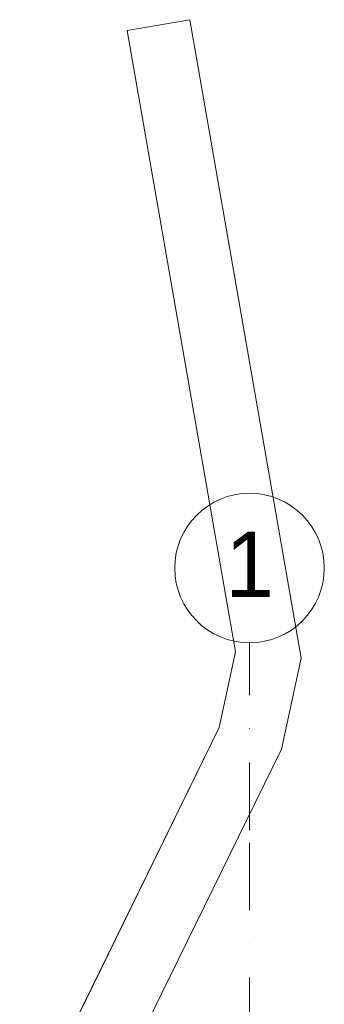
# Model space of a CAD drawing. Header units: centimetres. Extents: x -520 to 22173, y -1503 to 4054.
# Tile 79 of 82: x 18214 to 18377, y 2685 to 3212. Entities that reach past the tile are written whole.
import ezdxf
from ezdxf.enums import TextEntityAlignment as Align

# ---------------------------------------------------------------- set-up
doc = ezdxf.new("R2010")
doc.units = ezdxf.units.CM
doc.header["$LTSCALE"] = 0.1
doc.header["$MEASUREMENT"] = 0
doc.linetypes.add('Kropki i Kreski', pattern=[720, 360, -180, 0, -180])
doc.linetypes.add('Wipeout_Contour', pattern=[1000, 0, -1000])
doc.layers.add('2_ściany zewnętrzne.ISTN', color=7, linetype='Continuous')
doc.layers.add('4_osie.ISTN', color=7, linetype='Continuous')
doc.styles.add('GENERATED_STYLE_1', font='txt')

# ---------------------------------------------------------------- blocks, each defined once
blk = doc.blocks.new('Ściana_37_2', base_point=(18230.89, 2621.23))
at = {"color": 254, "linetype": 'Wipeout_Contour', "lineweight": 0, "ltscale": 73970.948035}
blk.add_wipeout([(18258.05, 2625.5), (18354.19, 2821.34), (18320.88, 2832.9), (18226.43, 2640.51)], dxfattribs=at).dxf.layer = '2_ściany zewnętrzne.ISTN'
at = {"color": 254, "linetype": 'Wipeout_Contour', "lineweight": 0, "ltscale": 55263.658375}
blk.add_wipeout([(18226.43, 2640.51), (18214.09, 2615.37), (18258.05, 2625.5)], dxfattribs=at).dxf.layer = '2_ściany zewnętrzne.ISTN'
at = {"layer": '2_ściany zewnętrzne.ISTN', "color": 252, "linetype": 'Continuous', "lineweight": 0, "flags": 128}
for points in [[(18320.88, 2832.9), (18214.09, 2615.37)], [(18258.05, 2625.5), (18354.19, 2821.34)]]:
    blk.add_lwpolyline(points, dxfattribs=at)
at = {"color": 254, "linetype": 'Wipeout_Contour', "lineweight": 0, "ltscale": 55276.630176}
blk.add_wipeout([(18258.05, 2625.5), (18214.09, 2615.37), (18245.71, 2600.36)], dxfattribs=at).dxf.layer = '2_ściany zewnętrzne.ISTN'
at = {"layer": '2_ściany zewnętrzne.ISTN', "color": 252, "linetype": 'Continuous', "lineweight": 0, "flags": 128}
blk.add_lwpolyline([(18214.09, 2615.37), (18245.71, 2600.36)], dxfattribs=at)
blk = doc.blocks.new('Ściana_38_2', base_point=(18342.32, 2873.13))
at = {"color": 254, "linetype": 'Wipeout_Contour', "lineweight": 0, "ltscale": 74276.29002}
blk.add_wipeout([(18364.68, 2870.08), (18305.03, 3211.54), (18271.53, 3205.69), (18329.59, 2873.38)], dxfattribs=at).dxf.layer = '2_ściany zewnętrzne.ISTN'
at = {"layer": '2_ściany zewnętrzne.ISTN', "color": 252, "linetype": 'Continuous', "lineweight": 0, "flags": 128}
for points in [[(18305.03, 3211.54), (18271.53, 3205.69)], [(18364.68, 2870.08), (18305.03, 3211.54)], [(18271.53, 3205.69), (18329.59, 2873.38)]]:
    blk.add_lwpolyline(points, dxfattribs=at)
blk = doc.blocks.new('Ściana_60_2', base_point=(18332.78, 2828.77))
at = {"color": 254, "linetype": 'Wipeout_Contour', "lineweight": 0, "ltscale": 74265.205212}
blk.add_wipeout([(18364.68, 2870.08), (18329.59, 2873.38), (18337.68, 2827.07), (18354.19, 2821.34)], dxfattribs=at).dxf.layer = '2_ściany zewnętrzne.ISTN'
at = {"layer": '2_ściany zewnętrzne.ISTN', "color": 252, "linetype": 'Continuous', "lineweight": 0, "flags": 128}
blk.add_lwpolyline([(18354.19, 2821.34), (18364.68, 2870.08)], dxfattribs=at)
at = {"color": 254, "linetype": 'Wipeout_Contour', "lineweight": 0, "ltscale": 55646.293285}
blk.add_wipeout([(18329.59, 2873.38), (18320.88, 2832.9), (18337.68, 2827.07)], dxfattribs=at).dxf.layer = '2_ściany zewnętrzne.ISTN'
at = {"layer": '2_ściany zewnętrzne.ISTN', "color": 252, "linetype": 'Continuous', "lineweight": 0, "flags": 128}
blk.add_lwpolyline([(18329.59, 2873.38), (18320.88, 2832.9)], dxfattribs=at)
blk = doc.blocks.new('Standardowy znacznik osi[13]_2', base_point=(18337.05, -1041.76))
at = {"layer": '4_osie.ISTN', "color": 252, "linetype": 'Kropki i Kreski', "lineweight": 0}
for p, q in [((18337.05, 2778.25), (18337.05, 2878.25)), ((18337.05, -941.76), (18337.05, 2778.25))]:
    blk.add_line(p, q, dxfattribs=at)
at = {"layer": '4_osie.ISTN', "color": 252, "linetype": 'Continuous', "lineweight": 0}
blk.add_circle((18337.05, 2918.25), 40, dxfattribs=at)
at = {"layer": '4_osie.ISTN', "color": 252, "linetype": 'Kropki i Kreski', "lineweight": 0}
blk.add_point((18337.05, 2778.25), dxfattribs=at)
blk.add_point((18337.05, 2778.25), dxfattribs=at)
at = {"layer": '4_osie.ISTN', "color": 252, "lineweight": 0, "style": 'GENERATED_STYLE_1'}
for tag, p in [('AC_MarkerText_1_1', (18337.05, 2920.25)), ('AC_MarkerText_1_0', (18337.05, -1079.76))]:
    blk.add_attdef(tag, text='', height=35, rotation=360, dxfattribs=at).set_placement(p, align=Align.MIDDLE_CENTER)

msp = doc.modelspace()

# ---------------------------------------------------------------- block references
at = {"layer": '2_ściany zewnętrzne.ISTN', "color": 252, "lineweight": 0}
for name, p in [('Ściana_38_2', (18342.32, 2873.13)), ('Ściana_37_2', (18230.89, 2621.23))]:
    msp.add_blockref(name, p, dxfattribs=at)

# ---------------------------------------------------------------- next in the draw order: block references
msp.add_blockref('Ściana_60_2', (18332.78, 2828.77), dxfattribs=at)

# ---------------------------------------------------------------- next in the draw order: block references
at = {"layer": '4_osie.ISTN', "color": 252, "linetype": 'Continuous', "lineweight": 0}
ref = msp.add_blockref('Standardowy znacznik osi[13]_2', (18337.05, -1041.76), dxfattribs=at)
ref.add_attrib('AC_MarkerText_1_1', '1', dxfattribs={"color": 252, "lineweight": 0, "height": 35, "rotation": 360, "style": 'GENERATED_STYLE_1'}).set_placement((18337.05, 2920.25), align=Align.MIDDLE_CENTER)

doc.saveas('drawing.dxf')
